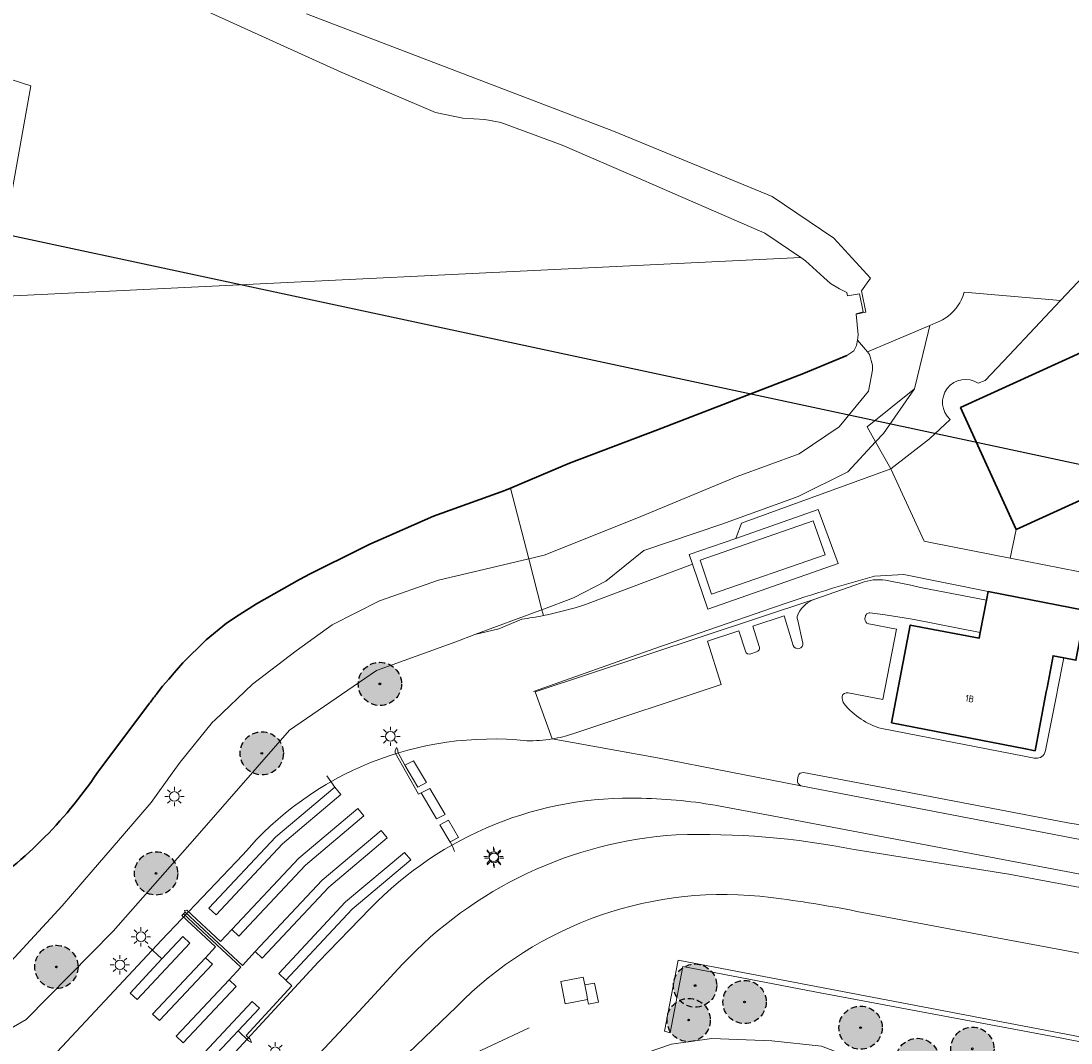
# Model space of a CAD drawing. Header units: metres. Extents: x 147053 to 148259, y 410382 to 411354.
# Tile 22 of 37: x 147576 to 147685, y 410776 to 410881. Entities that reach past the tile are written whole.
import ezdxf
from ezdxf.enums import TextEntityAlignment as Align

# ---------------------------------------------------------------- set-up
doc = ezdxf.new("R2010")
doc.units = ezdxf.units.M
doc.linetypes.add('HIDDEN', pattern=[9.525, 6.35, -3.175])
for name, color, linetype, lineweight in [('B-WE-GK-BESCHOEIING-G', 130, 'GK-BESCHOEIING', 35), ('B-WE-GR-BEPLANTING_CULTUUR_BOSPLANTSOEN-GV', 90, 'Continuous', 18), ('B-WE-GR-BOOM-S', 90, 'Continuous', 25), ('B-WE-GR-MOERAS-GV', 120, 'Continuous', 13), ('B-WE-IE-TERREINAFSCHEIDING_KUNSTMATIG_HEKWERK-G', 20, 'IE-TERREINAFSCHEIDING-KUNSTMATIG', 18), ('B-WE-IE-TERREINAFSCHEIDING_KUNSTMATIG_MUUR-G', 90, 'IE-TERREINAFSCHEIDING-KUNSTMATIG-DICHT', 18), ('B-WE-IE-TERREINAFSCHEIDING_KUNSTMATIG_MUUR-GV', 90, 'Continuous', 18), ('B-WE-KL-ET_LS_OV_LICHTMAST-S', 252, 'Continuous', 25), ('B-WE-KW-KUNSTWERK_GELUIDSWERING_SCHERM-G', 170, 'Continuous', 18), ('B-WE-OG-BEBOUWING-GV', 7, 'Continuous', 35), ('B-WE-OG-TERREIN_CULTUURSCHEIDING-GV', 7, 'Continuous', 18), ('B-WE-OG-TERREIN_ERF-GV', 7, 'Continuous', 18), ('B-WE-OG-WATER_MEER-GV', 140, 'Continuous', 18), ('B-WE-OG-WATER_SLOOT-GV', 120, 'Continuous', 18), ('B-WE-VH-VERHARDING_ASFALT-GV', 252, 'Continuous', 18), ('B-WE-VH-VERHARDING_BETON-GV', 252, 'Continuous', 18), ('B-WE-VH-VERHARDING_BETONSTRAATSTEEN-GV', 252, 'Continuous', 18), ('B-WE-VH-VERHARDING_GESLOTEN-GV', 252, 'Continuous', 18), ('B-WE-VH-VERHARDING_TEGEL-GV', 252, 'Continuous', 18), ('B-WE-VW-VRI-G', 160, 'Continuous', 18), ('T-WE-OG-BEBOUWING_STRAATNAAM-T35', 50, 'Continuous', 35)]:
    doc.layers.add(name, color=color, linetype=linetype, lineweight=lineweight)
doc.layers.add('B-WE-GR-BOOM-A', color=7, linetype='Continuous', lineweight=25, true_color=0x4c994c)
doc.styles.add('NLCS-ISO-M200-T35', font='NLCS-ISO.TTF', dxfattribs={"height": 0.7})
doc.linetypes.add('GK-BESCHOEIING', pattern='A,30,-5,[1,NLCS.SHX,S=1,R=0,X=0,Y=0],-5', length=40)
doc.linetypes.add('IE-TERREINAFSCHEIDING-KUNSTMATIG', pattern='A,4,[82,NLCS.SHX,S=0.75,R=90,X=0,Y=0],4,-2', length=10)
doc.linetypes.add('IE-TERREINAFSCHEIDING-KUNSTMATIG-DICHT', pattern='A,8,-1,[82,NLCS.SHX,S=0.75,R=90,X=0,Y=0],-1', length=10)

# ---------------------------------------------------------------- blocks, each defined once
blk = doc.blocks.new('bestaande boom')
at = {"layer": 'B-WE-GR-BOOM-A', "transparency": 33554457}
h = blk.add_hatch(color=256, dxfattribs=at)
h.dxf.hatch_style = 1
edge = h.paths.add_edge_path()
edge.add_arc((0, 0), 2.24, 0, 360)
edge = h.paths.add_edge_path(flags=17)
edge.add_arc((0, 0), 0.088, 0, 360)
at = {"linetype": 'HIDDEN', "ltscale": 0.1}
blk.add_circle((0, 0), 2.24, dxfattribs=at)
at = {"linetype": 'Continuous'}
blk.add_circle((0, 0), 0.088, dxfattribs=at)
blk = doc.blocks.new('SKL-ET_OV_LICHTMAST-SO')
at = {"color": 0, "linetype": 'ByBlock', "lineweight": 18}
for points in [[(-1.25, 0), (-2, 0)], [(-1.41, 1.41), (-0.88, 0.88)], [(0, 2), (0, 1.25)], [(0.88, 0.88), (1.41, 1.41)], [(2, 0), (1.25, 0)], [(-1.41, -1.41), (-0.88, -0.88)], [(0, -1.25), (0, -2)], [(0.88, -0.88), (1.41, -1.41)]]:
    blk.add_lwpolyline(points, dxfattribs=at)
blk.add_circle((0, 0), 1, dxfattribs=at)

msp = doc.modelspace()

# ---------------------------------------------------------------- linework, layer by layer
at = {"layer": 'B-WE-GK-BESCHOEIING-G'}
for points in [[(147661.56, 410846.78), (147657.1, 410844.93), (147641.97, 410839.1), (147632.85, 410835.63), (147626.75, 410833.06)], [(147626.16, 410832.81), (147618.78, 410830.16), (147614.68, 410828.36), (147612.18, 410827.26), (147611.27, 410826.81), (147605.93, 410824.13), (147605.49, 410823.91), (147604.88, 410823.57), (147600.44, 410821.08), (147598.66, 410819.92), (147597.35, 410819.06), (147595.23, 410817.34), (147592.83, 410814.94), (147591.92, 410813.91), (147591.35, 410813.26), (147590.71, 410812.54), (147590.04, 410811.66)], [(147626.75, 410833.06), (147626.16, 410832.81)], [(147590.04, 410811.66), (147590.04, 410811.65)], [(147589.37, 410810.77), (147583.92, 410803.5)]]:
    msp.add_lwpolyline(points, dxfattribs=at)
for points in [[(147590.04, 410811.65, 0.006175), (147589.37, 410810.77)], [(147583.92, 410803.5, -0.097645), (147571.09, 410790.79)]]:
    msp.add_lwpolyline(points, format="xyb", dxfattribs=at)
at = {"layer": 'B-WE-GR-BEPLANTING_CULTUUR_BOSPLANTSOEN-GV'}
for points in [[(147675.17, 410843.93), (147675.91, 410844.2), (147678.38, 410846.82), (147683.71, 410852.49), (147673.71, 410853.35), (147673.57, 410852.91), (147673.4, 410852.52), (147673.26, 410852.24), (147673.1, 410851.99), (147672.9, 410851.71), (147672.63, 410851.39), (147672.32, 410851.08), (147671.91, 410850.75), (147671.49, 410850.49), (147671.19, 410850.34), (147670.79, 410850.17), (147670.15, 410849.9), (147669.99, 410849.17), (147668.58, 410843.35), (147665.35, 410838.7), (147664.55, 410837.84), (147661.69, 410834.75)], [(147670.15, 410849.9), (147663.72, 410847.16)], [(147666.11, 410835.06), (147670.13, 410838.15), (147672.27, 410840.16)], [(147628.64, 410825.74), (147630, 410820.46), (147633.28, 410821.68), (147636.6, 410823.42), (147640.55, 410826.59), (147648.61, 410829.31), (147656.53, 410832.19), (147661.69, 410834.75)], [(147634.52, 410820.98), (147645.6, 410825.17), (147645.26, 410826.17), (147650.09, 410827.85), (147650.66, 410829.42), (147666.11, 410835.06)], [(147630, 410820.46), (147630.16, 410819.86)]]:
    msp.add_lwpolyline(points, dxfattribs=at)
msp.add_lwpolyline([(147662.66, 410848.37), (147662.58, 410847.83), (147662.29, 410847.27), (147662.18, 410847.2), (147661.56, 410846.78), (147657.1, 410844.93), (147641.97, 410839.1), (147632.85, 410835.63), (147626.75, 410833.06), (147628.64, 410825.74), (147630.24, 410826.12), (147639.81, 410829.95), (147650.23, 410834.27), (147656.65, 410836.6), (147660.78, 410839.4), (147663.83, 410843.1), (147664.23, 410845.27), (147664.23, 410845.78), (147663.93, 410846.91), (147663.72, 410847.16)], close=True, dxfattribs=at)
for points in [[(147672.27, 410840.16, -0.9267), (147675.17, 410843.93)], [(147630.16, 410819.86, 0.025175), (147634.52, 410820.98)]]:
    msp.add_lwpolyline(points, format="xyb", dxfattribs=at)
at = {"layer": 'B-WE-GR-MOERAS-GV'}
msp.add_lwpolyline([(147573.14, 410852.88), (147577.09, 410874.74), (147562.98, 410879.25), (147562.54, 410879.45), (147562.63, 410879.38), (147563.01, 410878.98), (147563.16, 410878.62), (147563.2, 410878.47), (147563.16, 410877.81), (147561.35, 410868.82), (147560.23, 410862.5), (147559.67, 410860.79), (147559.09, 410859.96), (147558.52, 410859.67), (147558.09, 410859.57), (147557.07, 410859.42), (147556.46, 410859.52), (147556.37, 410859.55), (147556.41, 410859.26)], close=True, dxfattribs=at)
at = {"layer": 'B-WE-IE-TERREINAFSCHEIDING_KUNSTMATIG_HEKWERK-G', "ltscale": 0.2}
for points in [[(147668.58, 410843.35), (147663.67, 410839.39), (147664.55, 410837.84)], [(147664.55, 410837.84), (147666.11, 410835.06)], [(147678.5, 410825.79), (147679.09, 410828.78)], [(147676.21, 410822.34), (147667.46, 410824.12), (147664.43, 410823.94)], [(147652.96, 410820.34), (147641.6, 410816.4), (147629.14, 410812)]]:
    msp.add_lwpolyline(points, dxfattribs=at)
msp.add_lwpolyline([(147659.32, 410826.14), (147658.1, 410829.67), (147646.38, 410825.58), (147647.57, 410822.07)], close=True, dxfattribs=at)
msp.add_lwpolyline([(147664.43, 410823.94, 0.016122), (147652.96, 410820.34)], format="xyb", dxfattribs=at)
at = {"layer": 'B-WE-IE-TERREINAFSCHEIDING_KUNSTMATIG_MUUR-G', "ltscale": 0.2}
for points in [[(147666.11, 410835.06), (147670.13, 410838.15), (147672.27, 410840.16)], [(147666.11, 410835.06), (147669.59, 410827.55), (147670.4, 410827.39), (147678.5, 410825.79)], [(147678.5, 410825.79), (147689.05, 410823.71)]]:
    msp.add_lwpolyline(points, dxfattribs=at)
at = {"layer": 'B-WE-IE-TERREINAFSCHEIDING_KUNSTMATIG_MUUR-GV'}
msp.add_lwpolyline([(147685.82, 410771.33), (147746.82, 410759.64), (147746.91, 410760.13), (147694.05, 410770.23), (147686.53, 410771.7), (147687.34, 410775.9), (147644.11, 410784.16), (147642.68, 410776.8), (147643.28, 410776.62), (147644.6, 410783.5), (147658.27, 410780.88), (147683.66, 410776.1), (147686.63, 410775.51)], close=True, dxfattribs=at)
at = {"layer": 'B-WE-KW-KUNSTWERK_GELUIDSWERING_SCHERM-G'}
msp.add_lwpolyline([(147628.68, 410777.14), (147621, 410773.55), (147608.45, 410760.05), (147602.83, 410746.86)], dxfattribs=at)
at = {"layer": 'B-WE-OG-BEBOUWING-GV'}
for points in [[(147691.91, 410834.59), (147686.2, 410847.27), (147673.35, 410841.39), (147679.09, 410828.78)], [(147676.21, 410822.34), (147676.2, 410822.34), (147676.02, 410821.43), (147675.38, 410818.09), (147675.26, 410817.5), (147668.13, 410818.86), (147666.2, 410808.74), (147680.08, 410806.05), (147681.07, 410805.85), (147682.22, 410811.96), (147682.3, 410812.38), (147682.92, 410815.69), (147684.05, 410815.47), (147685.29, 410815.22), (147686.22, 410820.02), (147686.3, 410820.39)]]:
    msp.add_lwpolyline(points, close=True, dxfattribs=at)
at = {"layer": 'B-WE-OG-TERREIN_CULTUURSCHEIDING-GV'}
for points in [[(147688.75, 410823.62), (147689.05, 410823.71), (147678.5, 410825.79), (147670.4, 410827.39), (147669.59, 410827.55), (147666.11, 410835.06), (147650.66, 410829.42), (147650.09, 410827.85), (147658.61, 410830.83), (147660.67, 410825.25), (147647.18, 410820.52), (147645.6, 410825.17), (147634.52, 410820.98)], [(147574.58, 410783.58), (147578.69, 410788.02), (147580.32, 410789.79), (147583.53, 410793.51), (147585.29, 410795.56), (147589.55, 410800.49), (147591.71, 410803.53), (147592.53, 410804.68), (147595.9, 410808.8), (147596.12, 410809.01), (147600.04, 410812.76), (147604.54, 410816.2), (147608.29, 410818.88), (147613.17, 410821.37), (147619.3, 410823.53), (147624.12, 410824.67), (147628.64, 410825.74), (147626.75, 410833.06), (147626.16, 410832.81), (147618.78, 410830.16), (147614.68, 410828.36), (147612.18, 410827.26), (147611.27, 410826.81), (147605.93, 410824.13), (147605.49, 410823.91), (147604.88, 410823.57), (147600.44, 410821.08), (147598.66, 410819.92), (147597.35, 410819.06), (147595.23, 410817.34), (147592.83, 410814.94), (147591.92, 410813.91), (147591.35, 410813.26), (147590.71, 410812.54), (147590.04, 410811.66), (147590.04, 410811.65)], [(147630, 410820.46), (147628.64, 410825.74)], [(147631.07, 410807.07), (147629.31, 410811.95), (147658.26, 410821.54), (147663.08, 410823.23)], [(147665.57, 410823.51), (147668.2, 410822.99), (147669.19, 410822.76), (147676.02, 410821.43), (147676.2, 410822.34), (147676.21, 410822.34), (147686.3, 410820.39), (147687.17, 410823.41)], [(147630.16, 410819.86), (147630, 410820.46), (147629.77, 410820.37), (147623.06, 410817.88), (147625.53, 410818.49), (147627.91, 410819.47)], [(147623.06, 410817.88), (147621.07, 410817.14), (147612.87, 410814.16), (147603.86, 410807.99), (147594.06, 410796.75), (147585.59, 410787.16), (147576.6, 410778.01), (147572.62, 410775.74)], [(147589.37, 410810.77), (147583.92, 410803.5)], [(147574.42, 410768.88), (147590.59, 410786.22), (147599.01, 410795.05)], [(147745.36, 410773.53), (147729.13, 410776.46), (147712.86, 410779.62), (147707.6, 410780.64), (147684.54, 410785.09), (147683.41, 410785.3), (147673.99, 410787.05), (147662.61, 410789.21)], [(147682.82, 410760.48), (147682.93, 410761.03), (147683.89, 410765.98), (147684.96, 410771.49), (147685.82, 410771.33), (147686.63, 410775.51), (147683.66, 410776.1), (147658.27, 410780.88), (147644.6, 410783.5), (147643.28, 410776.62), (147642.68, 410776.8), (147644.11, 410784.16), (147687.34, 410775.9), (147686.53, 410771.7), (147694.05, 410770.23), (147746.91, 410760.13)], [(147621.1, 410779.29), (147620.37, 410778.57), (147614.45, 410772.9), (147604.47, 410761.59), (147596.58, 410752.82)], [(147706.4, 410738.23), (147702.07, 410739.06), (147698.42, 410742.01), (147698.55, 410742.67), (147698.4, 410742.69), (147699.03, 410746), (147699.99, 410751.11), (147690.36, 410752.94), (147691.48, 410758.8), (147682.82, 410760.48), (147678.1, 410765.18), (147674.8, 410767.55), (147666.33, 410772.41), (147658.93, 410775.26), (147653.81, 410775.79), (147647.59, 410776.03), (147643.42, 410775.44), (147634.76, 410772.5), (147626.93, 410767.76), (147619.49, 410761.69), (147612.17, 410754.2), (147606.11, 410747.6)]]:
    msp.add_lwpolyline(points, dxfattribs=at)
for points in [[(147663.08, 410823.23, -0.135164), (147665.57, 410823.51)], [(147634.52, 410820.98, -0.025175), (147630.16, 410819.86)], [(147630.16, 410819.86, -0.012744), (147627.91, 410819.47)], [(147590.04, 410811.65, 0.006175), (147589.37, 410810.77)], [(147599.01, 410795.05, -0.247793), (147628.43, 410806.89)], [(147628.43, 410806.89, 0.047785), (147631.07, 410807.07)], [(147583.92, 410803.5, -0.097645), (147571.09, 410790.79)], [(147653.7, 410790.65, 0.235117), (147621.1, 410779.29)], [(147662.61, 410789.21, 0.018026), (147653.7, 410790.65)]]:
    msp.add_lwpolyline(points, format="xyb", dxfattribs=at)
msp.add_lwpolyline([(147634.73, 410780.09), (147632.42, 410779.62), (147632.08, 410781.26), (147631.95, 410781.93), (147634.27, 410782.39), (147634.43, 410781.6), (147635.45, 410781.78), (147635.84, 410779.81), (147634.83, 410779.6)], close=True, dxfattribs=at)
at = {"layer": 'B-WE-OG-TERREIN_ERF-GV'}
for points in [[(147692.99, 410825.3), (147701.3, 410829.33), (147699.55, 410833.22), (147697.79, 410837.1), (147688.64, 410857.36), (147688.4, 410857.31), (147688.35, 410857.43), (147688.2, 410857.27), (147687.29, 410856.3), (147683.71, 410852.49), (147678.38, 410846.82), (147675.91, 410844.2), (147675.17, 410843.93)], [(147672.27, 410840.16), (147670.13, 410838.15), (147666.11, 410835.06), (147669.59, 410827.55), (147670.4, 410827.39), (147678.5, 410825.79), (147689.05, 410823.71)]]:
    msp.add_lwpolyline(points, dxfattribs=at)
msp.add_lwpolyline([(147679.09, 410828.78), (147673.35, 410841.39), (147686.2, 410847.27), (147691.91, 410834.59)], close=True, dxfattribs=at)
msp.add_lwpolyline([(147675.17, 410843.93, 0.9267), (147672.27, 410840.16)], format="xyb", dxfattribs=at)
at = {"layer": 'B-WE-OG-WATER_MEER-GV'}
for points in [[(147656.79, 410856.95), (147653.07, 410859.46), (147643.81, 410863.51), (147640.01, 410865.16), (147632.1, 410868.59), (147625.73, 410870.91), (147625.41, 410870.98), (147624.09, 410871.25), (147621.8, 410871.36), (147618.96, 410871.95), (147609.22, 410876.14), (147595.07, 410882.57), (147587.01, 410884.97), (147569.44, 410891.08)], [(147562.98, 410879.25), (147577.09, 410874.74), (147573.14, 410852.88)], [(147590.04, 410811.65), (147590.04, 410811.66), (147590.71, 410812.54), (147591.35, 410813.26), (147591.92, 410813.91), (147592.83, 410814.94), (147595.23, 410817.34), (147597.35, 410819.06), (147598.66, 410819.92), (147600.44, 410821.08), (147604.88, 410823.57), (147605.49, 410823.91), (147605.93, 410824.13), (147611.27, 410826.81), (147612.18, 410827.26), (147614.68, 410828.36), (147618.78, 410830.16), (147626.16, 410832.81), (147626.75, 410833.06), (147632.85, 410835.63), (147641.97, 410839.1), (147657.1, 410844.93), (147661.56, 410846.78), (147662.18, 410847.2), (147662.29, 410847.27), (147662.58, 410847.83), (147662.66, 410848.37), (147662.74, 410848.92), (147662.54, 410851.07), (147662.53, 410851.12), (147663.25, 410851.3), (147662.89, 410853.19), (147661.63, 410852.98), (147661.56, 410853.32), (147660.8, 410853.68), (147659.89, 410854.24), (147659.2, 410854.87), (147657.29, 410856.61), (147656.79, 410856.95), (147573.14, 410852.88)], [(147583.92, 410803.5), (147589.37, 410810.77)]]:
    msp.add_lwpolyline(points, dxfattribs=at)
for points in [[(147589.37, 410810.77, -0.006175), (147590.04, 410811.65)], [(147571.09, 410790.79, 0.097645), (147583.92, 410803.5)]]:
    msp.add_lwpolyline(points, format="xyb", dxfattribs=at)
at = {"layer": 'B-WE-OG-WATER_SLOOT-GV'}
msp.add_lwpolyline([(147595.07, 410882.57), (147609.22, 410876.14), (147618.96, 410871.95), (147621.8, 410871.36), (147624.09, 410871.25), (147625.41, 410870.98), (147625.73, 410870.91), (147632.1, 410868.59), (147640.01, 410865.16), (147643.81, 410863.51), (147653.07, 410859.46), (147656.79, 410856.95), (147657.29, 410856.61), (147659.2, 410854.87), (147659.89, 410854.24), (147660.8, 410853.68), (147661.56, 410853.32), (147661.63, 410852.98), (147662.89, 410853.19), (147663.25, 410851.3), (147662.53, 410851.12), (147662.54, 410851.07), (147663.54, 410851.27), (147663.08, 410853.49), (147664.01, 410854.79), (147660.24, 410858.95), (147653.85, 410863.25), (147637.4, 410870.03), (147605.62, 410882.19)], dxfattribs=at)
at = {"layer": 'B-WE-VH-VERHARDING_ASFALT-GV'}
for points in [[(147628.43, 410806.89, 0.247793), (147599.01, 410795.05)], [(147631.07, 410807.07, -0.047785), (147628.43, 410806.89)], [(147612.25, 410789.54, -0.211469), (147640.32, 410800.93)], [(147640.32, 410800.93, -0.03754), (147648.45, 410800.12)], [(147643.9, 410797.15, 0.190766), (147615.54, 410783.7)], [(147662.34, 410795.61, 0.056042), (147643.9, 410797.15)], [(147621.1, 410779.29, -0.235117), (147653.7, 410790.65)], [(147653.7, 410790.65, -0.018026), (147662.61, 410789.21)]]:
    msp.add_lwpolyline(points, format="xyb", dxfattribs=at)
for points in [[(147714.28, 410791.16), (147714.28, 410791.17), (147676.76, 410798.37), (147656.82, 410802.22), (147641.97, 410805.12), (147631.07, 410807.07)], [(147648.45, 410800.12), (147654.94, 410798.9), (147696.66, 410791), (147714.42, 410787.6)], [(147662.61, 410789.21), (147673.99, 410787.05), (147683.41, 410785.3), (147684.54, 410785.09), (147707.6, 410780.64), (147712.86, 410779.62), (147714.14, 410786.31), (147698.3, 410789.35), (147678.34, 410793.06), (147662.34, 410795.61)], [(147599.01, 410795.05), (147590.59, 410786.22), (147574.42, 410768.88)], [(147580.22, 410755.21), (147582.8, 410757.98), (147593.34, 410769.29), (147606.84, 410783.94), (147612.25, 410789.54)], [(147615.54, 410783.7), (147611.04, 410778.85), (147590.66, 410757.08)], [(147604.47, 410761.59), (147614.45, 410772.9), (147620.37, 410778.57), (147621.1, 410779.29)]]:
    msp.add_lwpolyline(points, dxfattribs=at)
at = {"layer": 'B-WE-VH-VERHARDING_BETON-GV'}
msp.add_lwpolyline([(147634.73, 410780.09), (147634.64, 410780.58), (147634.43, 410781.6), (147634.27, 410782.39), (147631.95, 410781.93), (147632.08, 410781.26), (147632.42, 410779.62)], close=True, dxfattribs=at)
at = {"layer": 'B-WE-VH-VERHARDING_BETONSTRAATSTEEN-GV'}
msp.add_lwpolyline([(147685.29, 410815.22), (147684.05, 410815.47), (147683.39, 410812.17), (147683.31, 410811.75), (147682.14, 410805.89, -0.062922), (147682.08, 410805.65, -0.368062), (147680.96, 410805.09), (147679.93, 410805.29), (147665.18, 410808.14, -0.151263), (147661.29, 410810.71, -0.133355), (147661.08, 410811.48, -0.404344), (147661.7, 410811.85), (147665.29, 410811.15), (147666.71, 410818.44), (147663.86, 410818.98), (147663.81, 410818.99, -0.369263), (147663.45, 410819.52), (147663.48, 410819.68, -0.451438), (147663.96, 410820.13), (147665.54, 410819.94), (147667.51, 410819.6), (147668.53, 410819.44), (147675.38, 410818.09), (147676.02, 410821.43), (147669.19, 410822.76), (147668.2, 410822.99), (147665.57, 410823.51, 0.135164), (147663.08, 410823.23), (147658.26, 410821.54, 0.189109), (147656.57, 410820.11, 0.214716), (147656.48, 410819.35), (147657.01, 410817, -0.899204), (147656.03, 410816.74), (147655.07, 410819.81), (147651.82, 410818.75), (147652.5, 410816.65, -0.44701), (147652.2, 410816.08), (147651.63, 410815.88, -0.400431), (147651.07, 410816.15), (147650.39, 410818.26), (147647.14, 410817.2), (147648.57, 410812.7), (147633.2, 410807.6, -0.039575), (147631.07, 410807.07), (147641.97, 410805.12), (147656.82, 410802.22, -0.36953), (147656.45, 410802.8), (147656.52, 410803.25, -0.328845), (147657.07, 410803.59), (147665.67, 410801.96), (147684.45, 410798.39), (147685.51, 410798.21)], format="xyb", dxfattribs=at)
msp.add_lwpolyline([(147612.25, 410789.54), (147606.84, 410783.94), (147593.34, 410769.29), (147582.8, 410757.98), (147580.22, 410755.21), (147577.88, 410752.7, 0.412493), (147577.94, 410749.89, 0.317094), (147580.07, 410749.47, 0.030811), (147584.07, 410751.7, 0.05744), (147590.66, 410757.08), (147611.04, 410778.85), (147615.54, 410783.7, -0.190766), (147643.9, 410797.15, -0.056042), (147662.34, 410795.61), (147678.34, 410793.06), (147698.3, 410789.35), (147714.14, 410786.31, 0.43843), (147714.71, 410786.71), (147714.76, 410786.98, 0.420119), (147714.42, 410787.6), (147696.66, 410791), (147654.94, 410798.9), (147648.45, 410800.12, 0.03754), (147640.32, 410800.93, 0.211469)], format="xyb", close=True, dxfattribs=at)
at = {"layer": 'B-WE-VH-VERHARDING_GESLOTEN-GV'}
msp.add_lwpolyline([(147659.32, 410826.14), (147658.1, 410829.67), (147646.38, 410825.58), (147647.57, 410822.07)], close=True, dxfattribs=at)
at = {"layer": 'B-WE-VH-VERHARDING_TEGEL-GV'}
for points in [[(147647.18, 410820.52), (147660.67, 410825.25), (147658.61, 410830.83), (147650.09, 410827.85), (147645.26, 410826.17), (147645.6, 410825.17)], [(147659.32, 410826.14), (147647.57, 410822.07), (147646.38, 410825.58), (147658.1, 410829.67)], [(147634.64, 410780.58), (147634.73, 410780.09), (147634.83, 410779.6), (147635.84, 410779.81), (147635.45, 410781.78), (147634.43, 410781.6)]]:
    msp.add_lwpolyline(points, close=True, dxfattribs=at)
for points in [[(147658.26, 410821.54), (147629.31, 410811.95), (147631.07, 410807.07)], [(147652.5, 410816.65), (147651.82, 410818.75), (147655.07, 410819.81), (147656.03, 410816.74)], [(147663.48, 410819.68), (147663.45, 410819.52)], [(147682.14, 410805.89), (147683.31, 410811.75), (147683.39, 410812.17), (147684.05, 410815.47), (147682.92, 410815.69), (147682.3, 410812.38), (147682.22, 410811.96), (147681.07, 410805.85), (147680.08, 410806.05), (147666.2, 410808.74), (147668.13, 410818.86), (147675.26, 410817.5), (147675.38, 410818.09), (147668.53, 410819.44), (147667.51, 410819.6), (147665.54, 410819.94), (147663.96, 410820.13)], [(147657.01, 410817), (147656.48, 410819.35)], [(147663.81, 410818.99), (147663.86, 410818.98), (147666.71, 410818.44), (147665.29, 410811.15), (147661.7, 410811.85)], [(147633.2, 410807.6), (147648.57, 410812.7), (147647.14, 410817.2), (147650.39, 410818.26), (147651.07, 410816.15)], [(147651.63, 410815.88), (147652.2, 410816.08)], [(147665.18, 410808.14), (147679.93, 410805.29), (147680.96, 410805.09)], [(147656.52, 410803.25), (147656.45, 410802.8)], [(147714.48, 410792.63), (147703.86, 410795.01), (147703.1, 410795.14), (147685.51, 410798.21), (147684.45, 410798.39), (147665.67, 410801.96), (147657.07, 410803.59)], [(147656.82, 410802.22), (147676.76, 410798.37), (147714.28, 410791.17), (147714.28, 410791.16)]]:
    msp.add_lwpolyline(points, dxfattribs=at)
for points in [[(147656.57, 410820.11, -0.189109), (147658.26, 410821.54)], [(147656.48, 410819.35, -0.214716), (147656.57, 410820.11)], [(147663.45, 410819.52, 0.369263), (147663.81, 410818.99)], [(147663.96, 410820.13, 0.451438), (147663.48, 410819.68)], [(147652.2, 410816.08, 0.44701), (147652.5, 410816.65)], [(147656.03, 410816.74, 0.899204), (147657.01, 410817)], [(147651.07, 410816.15, 0.400431), (147651.63, 410815.88)], [(147661.7, 410811.85, 0.404344), (147661.08, 410811.48)], [(147661.08, 410811.48, 0.133355), (147661.29, 410810.71)], [(147661.29, 410810.71, 0.151263), (147665.18, 410808.14)], [(147631.07, 410807.07, 0.039575), (147633.2, 410807.6)], [(147680.96, 410805.09, 0.368062), (147682.08, 410805.65)], [(147682.08, 410805.65, 0.062922), (147682.14, 410805.89)], [(147657.07, 410803.59, 0.328845), (147656.52, 410803.25)], [(147656.45, 410802.8, 0.36953), (147656.82, 410802.22)]]:
    msp.add_lwpolyline(points, format="xyb", dxfattribs=at)
at = {"layer": 'B-WE-VW-VRI-G'}
for points in [[(147614.95, 410806.2), (147614.8, 410805.85), (147614.8, 410805.62), (147617.21, 410801.35), (147617.5, 410801.48), (147619.08, 410798.8), (147619.98, 410799.25), (147618.39, 410801.95), (147617.5, 410801.48)], [(147614.95, 410806.2), (147615.08, 410805.93), (147615.07, 410805.7), (147615.8, 410804.37), (147616.7, 410804.82), (147618.03, 410802.55), (147617.15, 410802.08), (147615.8, 410804.37)], [(147607.71, 410803.24), (147608.55, 410802.08), (147608.55, 410802.08), (147602.44, 410796.93), (147595.52, 410789.54), (147596.25, 410788.86), (147603.13, 410796.21), (147609.19, 410801.32), (147608.55, 410802.08)], [(147593.04, 410789.14), (147593, 410789.3), (147593.23, 410789.34), (147596.71, 410786.08), (147597.89, 410787.32), (147597.89, 410787.32), (147598.62, 410786.64), (147605.5, 410793.99), (147611.56, 410799.1), (147610.92, 410799.87), (147604.81, 410794.72), (147597.89, 410787.32)], [(147620.95, 410795.41), (147620.74, 410795.95), (147620.49, 410796.41), (147621.36, 410796.87), (147620.33, 410798.64), (147619.44, 410798.19), (147620.5, 410796.39)], [(147593.04, 410789.14), (147598.99, 410783.61), (147598.99, 410783.61), (147600.31, 410785.06), (147601.04, 410784.37), (147607.92, 410791.73), (147613.98, 410796.84), (147613.34, 410797.6), (147607.23, 410792.45), (147600.31, 410785.06)], [(147599.94, 410775.62), (147599.77, 410775.98), (147599.36, 410776.36), (147604.1, 410781.51), (147603.47, 410782.1), (147610.35, 410789.45), (147616.41, 410794.56), (147615.77, 410795.32), (147609.66, 410790.18), (147602.74, 410782.78), (147603.47, 410782.1)], [(147593.04, 410789.14), (147592.88, 410788.97), (147592.71, 410788.79), (147596.2, 410785.52), (147595.15, 410784.41), (147589.68, 410778.57), (147590.41, 410777.89), (147595.88, 410783.73), (147595.15, 410784.41)], [(147592.88, 410788.97), (147598.81, 410783.42), (147597.6, 410782.12), (147592.13, 410776.28), (147592.86, 410775.59), (147598.33, 410781.43), (147597.6, 410782.12)], [(147589.23, 410785.61), (147590.65, 410784.28), (147587.35, 410780.75), (147588.08, 410780.07), (147593.54, 410785.91), (147592.81, 410786.59), (147590.65, 410784.28)], [(147599.94, 410775.62), (147599.61, 410775.81), (147598.53, 410776.82), (147600.74, 410779.18), (147600.01, 410779.87), (147594.54, 410774.03), (147595.27, 410773.34), (147598.53, 410776.82)]]:
    msp.add_lwpolyline(points, dxfattribs=at)
at = {"layer": 'Defpoints'}
msp.add_lwpolyline([(147396.55, 410897.53), (148021.59, 410763.53), (147945.15, 410406.97), (147320.11, 410540.97)], close=True, dxfattribs=at)

# ---------------------------------------------------------------- block references
at = {"layer": 'B-WE-GR-BOOM-S'}
for p in [(147613.22, 410812.77), (147600.99, 410805.58), (147590.04, 410793.14), (147579.72, 410783.46), (147645.86, 410781.52), (147650.98, 410779.82), (147645.19, 410777.95), (147662.99, 410777.16), (147674.57, 410774.97), (147668.9, 410773.82)]:
    msp.add_blockref('bestaande boom', p, dxfattribs=at)
at = {"layer": 'B-WE-KL-ET_LS_OV_LICHTMAST-S', "xscale": 0.5, "yscale": 0.5, "zscale": 0.5}
for p in [(147614.3, 410807.34), (147614.31, 410807.34), (147591.94, 410801.11), (147624.99, 410794.88), (147625.04, 410794.73), (147588.48, 410786.58), (147586.3, 410783.67), (147602.39, 410774.66)]:
    msp.add_blockref('SKL-ET_OV_LICHTMAST-SO', p, dxfattribs=at)

# ---------------------------------------------------------------- texts
at = {"layer": 'T-WE-OG-BEBOUWING_STRAATNAAM-T35', "style": 'NLCS-ISO-M200-T35'}
msp.add_text('1B', height=0.7, rotation=349, dxfattribs=at).set_placement((147674.3, 410811.24), align=Align.MIDDLE)

doc.saveas('drawing.dxf')
